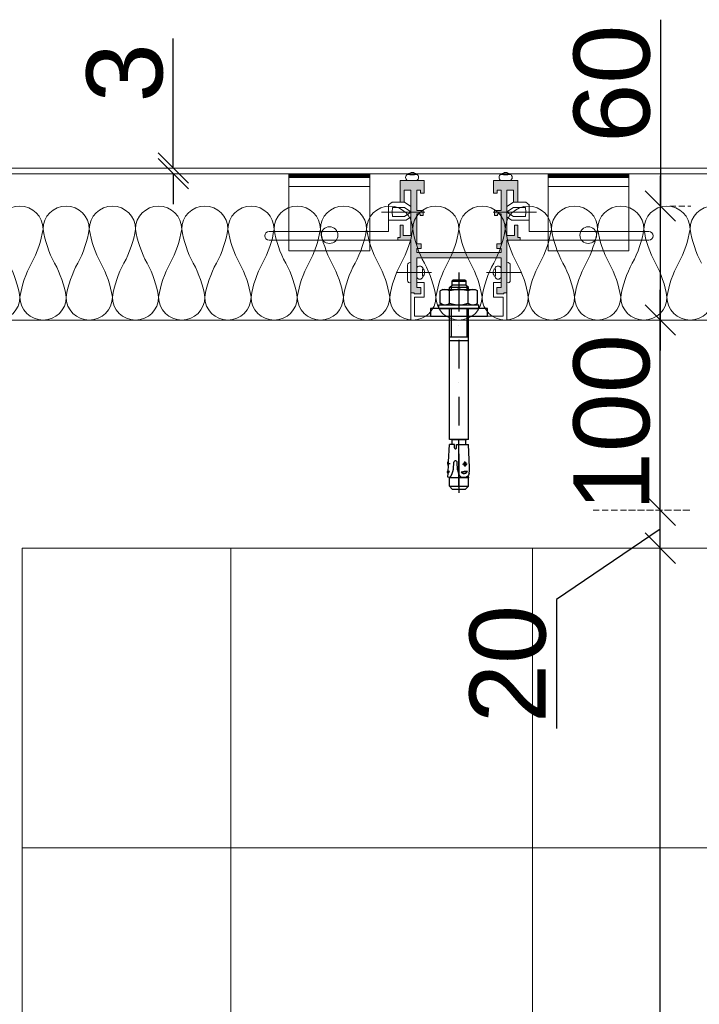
# Model space of a CAD drawing. Header units: millimetres. Extents: x 3652085 to 3778338, y -303702 to -273644.
# Tile 115 of 256: x 3673887 to 3674244, y -275638 to -275120. Entities that reach past the tile are written whole.
import ezdxf

# ---------------------------------------------------------------- set-up
doc = ezdxf.new("R2010")
doc.units = ezdxf.units.MM
doc.header["$PDMODE"] = 34
doc.linetypes.add('HIDDEN2', pattern=[4.7625, 3.175, -1.5875])
doc.layers.add('!!!! BALCONY', color=7, linetype='Continuous')
doc.layers.add('!!!! QVABIS FARTI', color=7, linetype='Continuous')
for name, color, linetype, lineweight in [('DETAIL    (HAUSART)', 110, 'Continuous', 5), ('DIM-03    (HAUSART)', 111, 'Continuous', 5), ('INSULATION (HAUSEART)', 31, 'Continuous', 15), ('SLAB    (HAUSART)', 8, 'Continuous', 20)]:
    doc.layers.add(name, color=color, linetype=linetype, lineweight=lineweight)
doc.styles.add('1-20 Eng HA', font='arial.ttf', dxfattribs={"height": 40})
doc.dimstyles.new('1-20 Eng HA', dxfattribs={"dimtxt": 40, "dimasz": 16, "dimexe": 16, "dimexo": 5, "dimgap": 5, "dimtad": 1, "dimdec": 0, "dimlfac": -1, "dimzin": 0, "dimdsep": 46, "dimtxsty": '1-20 Eng HA', "dimblk": 'OBLIQUE', "dimcen": 0.09, "dimdle": 16, "dimclrd": 256, "dimclre": 256, "dimclrt": 256, "dimadec": 0, "dimazin": 0, "dimtfac": 1, "dimtdec": 0, "dimtofl": 0, "dimtmove": 0, "dimatfit": 3, "dimldrblk": 'OBLIQUE', "dimfxl": 1, "dimtolj": 1, "dimtzin": 0, "dimlwe": 0, "dimarcsym": 0})

# ---------------------------------------------------------------- blocks, each defined once
blk = doc.blocks.new('_Oblique')
at = {"color": 0, "linetype": 'ByBlock', "lineweight": -2}
blk.add_line((-0.5, -0.5), (0.5, 0.5), dxfattribs=at)
blk = doc.blocks.new('*D247')
at = {"layer": 'Defpoints', "color": 0, "lineweight": 0, "transparency": 16777216}
for p in [(3674192.21, -275397.99), (3674223.79, -275397.99), (3674205.56, -276997.99)]:
    blk.add_point(p, dxfattribs=at)
at = {"layer": 'DIM-03    (HAUSART)', "lineweight": -2, "transparency": 16777216}
blk.add_line((3674223.79, -277013.99), (3674223.79, -275381.99), dxfattribs=at)
at = {"layer": 'DIM-03    (HAUSART)', "linetype": 'HIDDEN2', "lineweight": 0, "transparency": 16777216}
for p, q in [((3674197.21, -275397.99), (3674239.79, -275397.99)), ((3674210.56, -276997.99), (3674239.79, -276997.99))]:
    blk.add_line(p, q, dxfattribs=at)
at = {"layer": 'DIM-03    (HAUSART)', "lineweight": -2, "transparency": 16777216, "xscale": 16, "yscale": 16, "zscale": 16}
for p, rotation in [((3674223.79, -275397.99), 90), ((3674223.79, -276997.99), 270)]:
    blk.add_blockref('_Oblique', p, dxfattribs=dict(at, rotation=rotation))
at = {"layer": 'DIM-03    (HAUSART)', "transparency": 16777216, "insert": (3674198.37, -276197.99), "char_height": 40, "attachment_point": 5, "rotation": 90, "style": '1-20 Eng HA'}
blk.add_mtext('\\A1;1600', dxfattribs=at)
blk = doc.blocks.new('*D248')
at = {"layer": 'Defpoints', "color": 0, "lineweight": 0, "transparency": 16777216}
for p in [(3674183.51, -275377.98), (3674223.79, -275377.98), (3674192.21, -275397.98)]:
    blk.add_point(p, dxfattribs=at)
at = {"layer": 'DIM-03    (HAUSART)', "lineweight": -2, "transparency": 16777216}
for p, q in [((3674223.79, -275413.98), (3674223.79, -275361.98)), ((3674223.79, -275387.98), (3674169.12, -275425.01)), ((3674169.12, -275425.01), (3674169.12, -275492.86))]:
    blk.add_line(p, q, dxfattribs=at)
at = {"layer": 'DIM-03    (HAUSART)', "linetype": 'HIDDEN2', "lineweight": 0, "transparency": 16777216}
for p, q in [((3674188.51, -275377.98), (3674239.79, -275377.98)), ((3674197.21, -275397.98), (3674239.79, -275397.98))]:
    blk.add_line(p, q, dxfattribs=at)
at = {"layer": 'DIM-03    (HAUSART)', "lineweight": -2, "transparency": 16777216, "xscale": 16, "yscale": 16, "zscale": 16}
for p, rotation in [((3674223.79, -275377.98), 90), ((3674223.79, -275397.98), 270)]:
    blk.add_blockref('_Oblique', p, dxfattribs=dict(at, rotation=rotation))
at = {"layer": 'DIM-03    (HAUSART)', "transparency": 16777216, "insert": (3674143.69, -275458.93), "char_height": 40, "attachment_point": 5, "rotation": 90, "style": '1-20 Eng HA'}
blk.add_mtext('\\A1;20', dxfattribs=at)
blk = doc.blocks.new('*D256')
at = {"layer": 'Defpoints', "color": 0, "lineweight": 0, "transparency": 16777216}
for p in [(3674223.79, -275217.99), (3674223.86, -275217.99), (3674202.11, -275277.99)]:
    blk.add_point(p, dxfattribs=at)
at = {"layer": 'DIM-03    (HAUSART)', "lineweight": -2, "transparency": 16777216}
for p, q in [((3674223.86, -275119.91), (3674223.86, -275217.99)), ((3674223.86, -275293.99), (3674223.86, -275201.99))]:
    blk.add_line(p, q, dxfattribs=at)
at = {"layer": 'DIM-03    (HAUSART)', "linetype": 'HIDDEN2', "lineweight": 0, "transparency": 16777216}
for p, q in [((3674228.79, -275217.99), (3674239.86, -275217.99)), ((3674207.11, -275277.99), (3674239.86, -275277.99))]:
    blk.add_line(p, q, dxfattribs=at)
at = {"layer": 'DIM-03    (HAUSART)', "lineweight": -2, "transparency": 16777216, "xscale": 16, "yscale": 16, "zscale": 16}
for p, rotation in [((3674223.86, -275217.99), 90), ((3674223.86, -275277.99), 270)]:
    blk.add_blockref('_Oblique', p, dxfattribs=dict(at, rotation=rotation))
at = {"layer": 'DIM-03    (HAUSART)', "transparency": 16777216, "insert": (3674198.44, -275153.6), "char_height": 40, "attachment_point": 5, "rotation": 90, "style": '1-20 Eng HA'}
blk.add_mtext('\\A1;60', dxfattribs=at)
blk = doc.blocks.new('*D257')
at = {"layer": 'Defpoints', "color": 0, "lineweight": 0, "transparency": 16777216}
for p in [(3673967.5, -275197.99), (3673987.95, -275197.99), (3673987.95, -275200.99)]:
    blk.add_point(p, dxfattribs=at)
at = {"layer": 'DIM-03    (HAUSART)', "lineweight": -2, "transparency": 16777216}
for p, q in [((3673967.5, -275197.99), (3673967.5, -275129.8)), ((3673967.5, -275200.99), (3673967.5, -275216.99))]:
    blk.add_line(p, q, dxfattribs=at)
at = {"layer": 'DIM-03    (HAUSART)', "linetype": 'HIDDEN2', "lineweight": 0, "transparency": 16777216}
for p, q in [((3673982.95, -275197.99), (3673951.5, -275197.99)), ((3673982.95, -275200.99), (3673951.5, -275200.99))]:
    blk.add_line(p, q, dxfattribs=at)
at = {"layer": 'DIM-03    (HAUSART)', "lineweight": -2, "transparency": 16777216, "xscale": 16, "yscale": 16, "zscale": 16}
for p, rotation in [((3673967.5, -275197.99), 270), ((3673967.5, -275200.99), 90)]:
    blk.add_blockref('_Oblique', p, dxfattribs=dict(at, rotation=rotation))
at = {"layer": 'DIM-03    (HAUSART)', "transparency": 16777216, "insert": (3673942.06, -275147.9), "char_height": 40, "attachment_point": 5, "rotation": 90, "style": '1-20 Eng HA'}
blk.add_mtext('\\A1;3', dxfattribs=at)
blk = doc.blocks.new('*D258')
at = {"layer": 'Defpoints', "color": 0, "lineweight": 0, "transparency": 16777216}
for p in [(3674223.73, -275277.99), (3674223.79, -275277.99), (3674202.05, -275377.98)]:
    blk.add_point(p, dxfattribs=at)
at = {"layer": 'DIM-03    (HAUSART)', "lineweight": -2, "transparency": 16777216}
blk.add_line((3674223.79, -275393.98), (3674223.79, -275261.99), dxfattribs=at)
at = {"layer": 'DIM-03    (HAUSART)', "linetype": 'HIDDEN2', "lineweight": 0, "transparency": 16777216}
for p, q in [((3674228.73, -275277.99), (3674239.79, -275277.99)), ((3674207.05, -275377.98), (3674239.79, -275377.98))]:
    blk.add_line(p, q, dxfattribs=at)
at = {"layer": 'DIM-03    (HAUSART)', "lineweight": -2, "transparency": 16777216, "xscale": 16, "yscale": 16, "zscale": 16}
for p, rotation in [((3674223.79, -275277.99), 90), ((3674223.79, -275377.98), 270)]:
    blk.add_blockref('_Oblique', p, dxfattribs=dict(at, rotation=rotation))
at = {"layer": 'DIM-03    (HAUSART)', "transparency": 16777216, "insert": (3674198.37, -275331.94), "char_height": 40, "attachment_point": 5, "rotation": 90, "style": '1-20 Eng HA'}
blk.add_mtext('\\A1;100', dxfattribs=at)
blk = doc.blocks.new('Dubel_2')
for p, q in [((-4, 10.5), (-6, 10.5)), ((-6, -10.5), (-6, 10.5)), ((0, 15), (-4, 15)), ((-4, 15), (-4, -15)), ((-4, -10.5), (-4, 10.5)), ((0, -15), (0, 15)), ((-14, 8.5), (-13.25, 9.8)), ((-14, -8.5), (-14, 8.5)), ((-13.9, 8.25), (-14, 7.35)), ((-14, 7.35), (-13.9, 6.5)), ((-13.65, 9.05), (-13.9, 8.25)), ((-13.9, 6.5), (-13.65, 5.65)), ((-13.25, 9.8), (-13.65, 9.05)), ((-13.65, 5.65), (-13.25, 4.9)), ((-6.75, 9.8), (-13.25, 9.8)), ((-6.35, 9.05), (-6.75, 9.8)), ((-6, 8.5), (-6.75, 9.8)), ((-6.75, 4.9), (-6.35, 5.65)), ((-6.1, 8.25), (-6.35, 9.05)), ((-6.35, 5.65), (-6.1, 6.5)), ((-6, 7.35), (-6.1, 8.25)), ((-6.1, 6.5), (-6, 7.35)), ((60.98, 5.25), (60.98, 5.25)), ((79.67, 5.6), (67.53, 4.95)), ((81.22, 5.6), (79.67, 5.6)), ((82.77, 5.35), (81.22, 5.6)), ((82.77, 5.35), (83.62, 5.05)), ((-22.89, 0), (-2.5, 0)), ((-18.94, 3.2), (-18.44, 3.7)), ((-18.94, 3.2), (-18.94, -3.2)), ((-18.44, -3.7), (-18.44, 3.7)), ((-18.44, 3.7), (-16.34, 3.7)), ((-15, 5), (-16.34, 3.6)), ((-16.34, 3.6), (-16.34, -3.6)), ((-15.89, 4.1), (-14, 4.1)), ((-14, 5), (-15, 5)), ((-15, 5), (-15, -5)), ((-13.7, 3), (-13.95, 1)), ((-13.95, 1), (-13.95, -1)), ((-13.25, 4.9), (-13.7, 3)), ((-6.75, 4.9), (-13.25, 4.9)), ((-6.25, 3), (-6.75, 4.9)), ((-6, 1), (-6.25, 3)), ((-6, -1), (-6, 1)), ((64.83, 5), (-4, 5)), ((-4, 4.1), (11.05, 4.1)), ((5, 0), (5, 0)), ((11.05, 5), (11.05, -5)), ((12.5, 0), (27.49, 0)), ((13.05, 5), (13.05, -5)), ((34.99, 0), (34.99, 0)), ((42.49, 0), (57.48, 0)), ((64.83, 5), (64.83, -5)), ((64.83, 4), (64.93, 3.7)), ((64.83, -4), (64.83, 4)), ((64.93, 3.7), (65.18, 3.6)), ((89.97, 0), (64.98, 0)), ((64.98, 0), (64.98, 0)), ((67.53, 3.6), (65.18, 3.6)), ((67.53, -1.3), (67.53, 4.95)), ((72.48, 0), (92.92, 0)), ((79.17, 3.25), (76.47, 3.1)), ((77.22, 3.8), (76.87, 3.1)), ((76.87, 3.1), (77.62, 2.35)), ((78.12, 3.95), (77.22, 3.8)), ((77.62, 2.35), (78.62, 2.75)), ((77.87, 1.8), (77.72, 4.4)), ((78.72, 3.45), (78.12, 3.95)), ((78.62, 2.75), (78.72, 3.45)), ((81.82, 4.5), (81.77, 2.8)), ((81.77, 2.8), (82.02, 1.15)), ((82.32, 4.05), (81.82, 4.5)), ((82.02, 1.15), (81.82, 4.5)), ((82.02, 1.15), (82.47, 1.6)), ((82.67, 3.5), (82.32, 4.05)), ((82.47, 1.6), (82.72, 2.2)), ((83.87, 0.3), (82.47, -0.2)), ((82.77, 2.85), (82.67, 3.5)), ((82.72, 2.2), (82.77, 2.85)), ((83.62, 5.05), (84.37, 4.45)), ((84.67, 1.2), (83.87, 0.3)), ((84.02, 4.8), (85.02, 5)), ((84.37, 4.45), (84.82, 3.6)), ((84.97, 2.65), (84.67, 1.2)), ((84.82, 3.6), (84.97, 2.65)), ((89.52, 5), (85.02, 5)), ((85.02, 5), (85.02, -5)), ((91.02, 3.5), (89.52, 5)), ((89.52, -5), (89.52, 5)), ((91.02, -3.5), (91.02, 3.5)), ((92.92, 0), (92.92, 0)), ((-18.44, -3.7), (-18.94, -3.2)), ((-18.44, -3.7), (-16.34, -3.7)), ((-15, -5), (-16.34, -3.6)), ((-15.89, -4.1), (-14, -4.1)), ((-14, -5), (-15, -5)), ((-13.95, -1), (-13.7, -2.95)), ((-13.7, -2.95), (-13.25, -4.9)), ((-13.25, -4.9), (-13.65, -5.65)), ((-6.75, -4.9), (-13.25, -4.9)), ((-6.75, -4.9), (-6.25, -2.95)), ((-6.35, -5.65), (-6.75, -4.9)), ((-6.25, -2.95), (-6, -1)), ((-4, -4.1), (11.05, -4.1)), ((64.83, -5), (-4, -5)), ((13, -5), (13.05, -5)), ((64.93, -3.7), (64.83, -4)), ((65.18, -3.6), (64.93, -3.7)), ((67.53, -3.6), (65.18, -3.6)), ((69.23, -1.2), (67.53, -1.3)), ((69.23, -2.4), (67.53, -2.3)), ((67.53, -2.3), (67.53, -5.05)), ((76.57, -5.45), (67.53, -5.05)), ((69.53, -1.35), (69.23, -1.2)), ((69.23, -2.4), (69.53, -2.25)), ((69.73, -1.65), (69.53, -1.35)), ((69.53, -2.25), (69.73, -1.95)), ((69.73, -1.95), (69.73, -1.65)), ((76.17, -1.55), (76.12, -1.9)), ((76.12, -1.9), (76.22, -2.25)), ((76.32, -1.2), (76.17, -1.55)), ((76.22, -2.25), (76.47, -2.55)), ((76.62, -1), (76.32, -1.2)), ((76.47, -2.55), (76.77, -2.7)), ((76.97, -0.9), (76.62, -1)), ((80.52, -2.9), (76.77, -2.7)), ((80.77, -0.7), (76.97, -0.9)), ((77.72, -4.55), (77.67, -6.25)), ((81.67, -3.3), (80.52, -2.9)), ((81.62, -0.45), (80.77, -0.7)), ((82.47, -0.2), (81.62, -0.45)), ((81.82, -4.95), (81.62, -5.7)), ((82.87, -3.65), (81.67, -3.3)), ((81.82, -4.95), (81.72, -6.2)), ((82.62, -5.75), (81.82, -4.95)), ((84.02, -4.15), (82.87, -3.65)), ((84.82, -5.05), (84.02, -4.15)), ((84.82, -5.05), (84.77, -5.85)), ((84.82, -4.95), (85.02, -5)), ((89.52, -5), (85.02, -5)), ((89.52, -5), (91.02, -3.5)), ((-13.9, -6.5), (-14, -7.35)), ((-14, -7.35), (-13.9, -8.2)), ((-14, -8.5), (-13.25, -9.8)), ((-13.65, -5.65), (-13.9, -6.5)), ((-13.9, -8.2), (-13.65, -9.05)), ((-13.65, -9.05), (-13.25, -9.8)), ((-6.75, -9.8), (-13.25, -9.8)), ((-6, -8.5), (-6.75, -9.8)), ((-6.75, -9.8), (-6.35, -9.05)), ((-6.1, -6.5), (-6.35, -5.65)), ((-6.35, -9.05), (-6.1, -8.2)), ((-6, -7.35), (-6.1, -6.5)), ((-6.1, -8.2), (-6, -7.35)), ((76.62, -5.5), (76.57, -5.45)), ((76.67, -5.55), (76.62, -5.5)), ((77.67, -5.45), (76.67, -5.45)), ((76.67, -5.55), (76.72, -5.9)), ((78.62, -5.65), (76.72, -5.9)), ((78.62, -5.55), (77.67, -5.45)), ((78.72, -5.55), (78.62, -5.65)), ((81.62, -5.7), (78.72, -5.55)), ((81.62, -5.7), (81.72, -6.2)), ((82.62, -5.75), (81.72, -6.2)), ((84.77, -5.85), (82.62, -5.75)), ((-4, -10.5), (-6, -10.5)), ((-4, -15), (0, -15))]:
    blk.add_line(p, q)

msp = doc.modelspace()

# ---------------------------------------------------------------- hatches: boundary and pattern name
at = {"layer": '!!!! BALCONY', "linetype": 'Continuous', "lineweight": 13}
h = msp.add_hatch(dxfattribs=at)
h.set_pattern_fill('NET', color=252, scale=50, angle=360, style=0)
h.set_pattern_definition([(360, (3871482.7, -411445.73), (8e-14, 158.75), []), (90, (3871482.7, -411445.73), (-158.75, 9e-14), [])])
edge = h.paths.add_edge_path()
edge.add_line((3674447.8, -276757.99), (3674494.89, -276757.99))
edge.add_line((3674494.89, -276757.99), (3674494.89, -276758.02))
edge.add_arc((3674496.39, -276760.37), 2.79, 57.5347, 122.5764, ccw=False)
edge.add_line((3674497.88, -276758.02), (3674498.5, -276757.99))
edge.add_arc((3674498.38, -276757.48), 0.521, 180.8889, 283.0972, ccw=False)
edge.add_line((3674497.86, -276757.49), (3674497.86, -276700.82))
edge.add_line((3674497.86, -276700.82), (3674497.84, -275947.99))
edge.add_line((3674497.84, -275947.99), (3674447.86, -275947.99))
edge.add_line((3674447.86, -275947.99), (3674447.88, -275397.99))
edge.add_line((3674447.88, -275397.99), (3673887.87, -275397.99))
edge.add_line((3673887.87, -275397.99), (3673887.86, -276997.99))
edge.add_line((3673887.86, -276997.99), (3674447.8, -276997.99))
edge.add_line((3674447.8, -276997.99), (3674447.8, -276757.99))
at = {"layer": 'DETAIL    (HAUSART)'}
h = msp.add_hatch(dxfattribs=at)
h.set_pattern_fill('ANSI38', color=0, scale=0.1, angle=270)
h.set_pattern_definition([(315, (8572424.6835, 27222493.51055), (0.2245064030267, 0.2245064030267), []), (45, (8572424.6835, 27222493.51055), (0.2245064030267, 0.6735192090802), [0.79375, -0.47625])])
h.paths.add_polyline_path([(3674070.91, -275201), (3674070.91, -275203), (3674028.34, -275203), (3674028.34, -275201)])
h = msp.add_hatch(color=0, dxfattribs=at)
h.set_gradient(color1=(51, 51, 51), color2=(0, 0, 0), one_color=1, name='HEMISPHERICAL')
h.paths.add_polyline_path([(3674092.56, -275263.65), (3674094.24, -275263.65), (3674094.24, -275264.1), (3674097.8, -275264.1), (3674097.8, -275260.78), (3674095.6, -275260.78), (3674095.6, -275247.96), (3674095.6, -275245.19), (3674140.06, -275245.19), (3674140.06, -275247.96), (3674140.06, -275260.78), (3674137.85, -275260.78), (3674137.85, -275264.1), (3674141.41, -275264.1), (3674141.41, -275263.65), (3674143.1, -275263.65), (3674143.1, -275247.96), (3674143.1, -275235.95), (3674149.99, -275235.95), (3674149.99, -275234.44), (3674148.79, -275234.44), (3674148.79, -275228.02), (3674147.14, -275228.02), (3674147.14, -275233.41), (3674143.1, -275233.41), (3674143.1, -275232.95), (3674143.1, -275209.58), (3674146.51, -275209.58), (3674146.51, -275215.94), (3674148.78, -275215.94), (3674148.78, -275204.52), (3674136.08, -275204.52), (3674136.08, -275211.22), (3674137.97, -275211.22), (3674137.97, -275209.53), (3674140.06, -275209.53), (3674140.06, -275220.25), (3674136.59, -275220.25), (3674136.59, -275223.02), (3674138.2, -275223.02), (3674138.2, -275222.1), (3674140.06, -275222.1), (3674140.06, -275232.95), (3674140.06, -275237.9), (3674137.78, -275237.9), (3674137.78, -275240.34), (3674140.06, -275240.34), (3674140.06, -275242.44), (3674095.6, -275242.44), (3674095.6, -275240.34), (3674097.88, -275240.34), (3674097.88, -275237.9), (3674095.6, -275237.9), (3674095.6, -275232.95), (3674095.6, -275222.1), (3674097.45, -275222.1), (3674097.45, -275223.02), (3674099.07, -275223.02), (3674099.07, -275220.25), (3674095.6, -275220.25), (3674095.6, -275209.53), (3674097.68, -275209.53), (3674097.68, -275211.22), (3674099.57, -275211.22), (3674099.57, -275204.52), (3674086.87, -275204.52), (3674086.87, -275215.94), (3674089.04, -275215.94), (3674089.04, -275209.58), (3674092.56, -275209.58), (3674092.56, -275232.95), (3674092.56, -275233.41), (3674088.51, -275233.41), (3674088.51, -275228.02), (3674086.86, -275228.02), (3674086.86, -275234.44), (3674085.67, -275234.44), (3674085.67, -275235.95), (3674092.56, -275235.95), (3674092.56, -275247.96)])
h = msp.add_hatch(dxfattribs=at)
h.set_pattern_fill('ANSI38', color=0, scale=0.1, angle=270)
h.set_pattern_definition([(315, (8572561.08517, 27222493.51055), (0.2245064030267, 0.2245064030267), []), (45, (8572561.08517, 27222493.51055), (0.2245064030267, 0.6735192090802), [0.79375, -0.47625])])
h.paths.add_polyline_path([(3674207.32, -275201), (3674207.32, -275203), (3674164.74, -275203), (3674164.74, -275201)])

# ---------------------------------------------------------------- linework, layer by layer
at = {"layer": '!!!! QVABIS FARTI', "lineweight": 0}
msp.add_line((3673667.86, -275277.99, -0.54), (3674367.86, -275277.99, -0.54), dxfattribs=at)
at = {"color": 0, "linetype": 'Continuous', "lineweight": 0, "elevation": -0.54}
msp.add_lwpolyline([(3673587.86, -275197.99), (3673587.86, -275200.99), (3674647.86, -275200.99), (3674647.86, -275197.99), (3673587.86, -275197.99)], close=True, dxfattribs=at)
at = {"layer": 'DETAIL    (HAUSART)', "color": 0}
for p, q in [((3674124.86, -275197.99, -0.54), (3674074.86, -275197.99, -0.54)), ((3674028.34, -275207.64, -0.54), (3674070.91, -275207.64, -0.54)), ((3674207.32, -275207.64, -0.54), (3674164.74, -275207.64, -0.54)), ((3674099.8, -275221.15, -0.54), (3674076.99, -275221.15, -0.54)), ((3674080.83, -275231.39, -0.54), (3674080.83, -275225.45, -0.54)), ((3674135.86, -275221.15, -0.54), (3674158.67, -275221.15, -0.54)), ((3674154.83, -275231.39, -0.54), (3674154.83, -275225.45, -0.54)), ((3674070.91, -275231.39, -0.54), (3674028.34, -275231.39, -0.54)), ((3674070.91, -275235.95, -0.54), (3674028.34, -275235.95, -0.54)), ((3674071.25, -275231.39, -0.54), (3674028.68, -275231.39, -0.54)), ((3674071.25, -275235.95, -0.54), (3674028.68, -275235.95, -0.54)), ((3674164.74, -275231.39, -0.54), (3674207.32, -275231.39, -0.54)), ((3674164.74, -275235.95, -0.54), (3674207.32, -275235.95, -0.54)), ((3674090.83, -275257.01, -0.54), (3674090.83, -275249.05, -0.54)), ((3674144.83, -275257.01, -0.54), (3674144.83, -275249.05, -0.54)), ((3674085.08, -275253.02, -0.54), (3674103.3, -275253.02, -0.54)), ((3674150.58, -275253.02, -0.54), (3674132.35, -275253.02, -0.54)), ((3674141.15, -275265.87, -0.54), (3674141.15, -275275.9, -0.54))]:
    msp.add_line(p, q, dxfattribs=at)
at = {"layer": 'DETAIL    (HAUSART)', "color": 0, "elevation": -0.54}
for points in [[(3674070.91, -275203), (3674028.34, -275203), (3674028.34, -275201), (3674070.91, -275201)], [(3674028.34, -275241.54), (3674070.91, -275241.54), (3674070.91, -275203), (3674028.34, -275203)], [(3674092.56, -275263.65), (3674094.24, -275263.65), (3674094.24, -275264.1), (3674097.8, -275264.1), (3674097.8, -275260.78), (3674095.6, -275260.78), (3674095.6, -275247.96), (3674095.6, -275245.19), (3674140.06, -275245.19), (3674140.06, -275247.96), (3674140.06, -275260.78), (3674137.85, -275260.78), (3674137.85, -275264.1), (3674141.41, -275264.1), (3674141.41, -275263.65), (3674143.1, -275263.65), (3674143.1, -275247.96), (3674143.1, -275235.95), (3674149.99, -275235.95), (3674149.99, -275234.44), (3674148.79, -275234.44), (3674148.79, -275228.02), (3674147.14, -275228.02), (3674147.14, -275233.41), (3674143.1, -275233.41), (3674143.1, -275232.95), (3674143.1, -275209.58), (3674146.51, -275209.58), (3674146.51, -275215.94), (3674148.78, -275215.94), (3674148.78, -275204.52), (3674136.08, -275204.52), (3674136.08, -275211.22), (3674137.97, -275211.22), (3674137.97, -275209.53), (3674140.06, -275209.53), (3674140.06, -275220.25), (3674136.59, -275220.25), (3674136.59, -275223.02), (3674138.2, -275223.02), (3674138.2, -275222.1), (3674140.06, -275222.1), (3674140.06, -275232.95), (3674140.06, -275237.9), (3674137.78, -275237.9), (3674137.78, -275240.34), (3674140.06, -275240.34), (3674140.06, -275242.44), (3674095.6, -275242.44), (3674095.6, -275240.34), (3674097.88, -275240.34), (3674097.88, -275237.9), (3674095.6, -275237.9), (3674095.6, -275232.95), (3674095.6, -275222.1), (3674097.45, -275222.1), (3674097.45, -275223.02), (3674099.07, -275223.02), (3674099.07, -275220.25), (3674095.6, -275220.25), (3674095.6, -275209.53), (3674097.68, -275209.53), (3674097.68, -275211.22), (3674099.57, -275211.22), (3674099.57, -275204.52), (3674086.87, -275204.52), (3674086.87, -275215.94), (3674089.04, -275215.94), (3674089.04, -275209.58), (3674092.56, -275209.58), (3674092.56, -275232.95), (3674092.56, -275233.41), (3674088.51, -275233.41), (3674088.51, -275228.02), (3674086.86, -275228.02), (3674086.86, -275234.44), (3674085.67, -275234.44), (3674085.67, -275235.95), (3674092.56, -275235.95), (3674092.56, -275247.96), (3674092.56, -275263.65)], [(3674207.32, -275203), (3674164.74, -275203), (3674164.74, -275201), (3674207.32, -275201)], [(3674207.32, -275241.54), (3674164.74, -275241.54), (3674164.74, -275203), (3674207.32, -275203)]]:
    msp.add_lwpolyline(points, close=True, dxfattribs=at)
for points in [[(3674090.84, -275204.52), (3674095.6, -275204.52, 0.633904), (3674095.6, -275201.3, -0.093271), (3674090.84, -275201.3, 0.698074), (3674090.84, -275204.52), (3674095.6, -275204.52)], [(3674140.05, -275204.52), (3674144.82, -275204.52, 0.633904), (3674144.82, -275201.3, -0.093271), (3674140.05, -275201.3, 0.698074), (3674140.05, -275204.52), (3674144.82, -275204.52)], [(3674095.6, -275255.33), (3674095.6, -275250.56, -0.633904), (3674098.82, -275250.56, 0.093271), (3674098.82, -275255.33, -0.698074), (3674095.6, -275255.33), (3674095.6, -275250.56)], [(3674095.6, -275255.33), (3674095.6, -275250.56, -0.633904), (3674098.82, -275250.56, 0.093271), (3674098.82, -275255.33, -0.698074), (3674095.6, -275255.33), (3674095.6, -275250.56)], [(3674140.06, -275255.33), (3674140.06, -275250.56, 0.633904), (3674136.83, -275250.56, -0.093271), (3674136.83, -275255.33, 0.698074), (3674140.06, -275255.33), (3674140.06, -275250.56)]]:
    msp.add_lwpolyline(points, format="xyb", close=True, dxfattribs=at)
for points in [[(3674080.83, -275225.45), (3674080.83, -275225.45), (3674080.83, -275217.34), (3674082.62, -275215.94), (3674086.87, -275215.94), (3674086.87, -275215.94), (3674086.87, -275215.94)], [(3674080.83, -275225.45), (3674090.13, -275225.45), (3674092.56, -275223.59), (3674092.56, -275220.25), (3674092.56, -275218.18), (3674089.14, -275215.94)], [(3674082.67, -275221.15), (3674082.82, -275218.79), (3674089.2, -275218.79), (3674092.56, -275221.08)], [(3674154.83, -275225.45), (3674145.52, -275225.45), (3674143.1, -275223.59), (3674143.1, -275220.25), (3674143.1, -275218.18), (3674146.51, -275215.94)], [(3674152.98, -275221.15), (3674152.83, -275218.79), (3674146.46, -275218.79), (3674143.1, -275221.08)], [(3674154.83, -275225.45), (3674154.83, -275225.45), (3674154.83, -275217.34), (3674153.04, -275215.94), (3674148.78, -275215.94), (3674148.78, -275215.94), (3674148.78, -275215.94)], [(3674082.67, -275221.15), (3674082.82, -275223.51), (3674089.2, -275223.51), (3674092.56, -275221.21)], [(3674152.98, -275221.15), (3674152.83, -275223.51), (3674146.46, -275223.51), (3674143.1, -275221.21)], [(3674092.45, -275235.95), (3674084.97, -275235.95), (3674070.81, -275235.95)], [(3674070.91, -275231.39), (3674080.83, -275231.39)], [(3674149.99, -275235.95), (3674150.58, -275235.95), (3674164.74, -275235.95)], [(3674164.74, -275231.39), (3674154.83, -275231.39)], [(3674140.06, -275260.2), (3674140.06, -275260.78), (3674137.85, -275260.78), (3674137.85, -275264.1), (3674141.41, -275264.1), (3674141.41, -275263.65), (3674143.1, -275263.65), (3674143.1, -275246.15)], [(3674143.1, -275277.99), (3674092.56, -275277.99), (3674092.56, -275263.65), (3674094.24, -275263.65), (3674094.24, -275264.1), (3674097.8, -275264.1), (3674097.8, -275260.78), (3674095.6, -275260.78), (3674095.6, -275258.15), (3674099.58, -275258.15), (3674099.58, -275265.87), (3674094.5, -275265.87), (3674094.5, -275275.9), (3674141.15, -275275.9), (3674141.15, -275265.87), (3674136.07, -275265.87), (3674136.07, -275258.15), (3674140.06, -275258.15), (3674140.06, -275260.78), (3674137.85, -275260.78), (3674137.85, -275264.1), (3674141.41, -275264.1), (3674141.41, -275263.65), (3674143.1, -275263.65), (3674143.1, -275277.99)]]:
    msp.add_lwpolyline(points, dxfattribs=at)
for points in [[(3674028.34, -275235.95), (3674017.88, -275235.95, -1), (3674017.88, -275231.39), (3674028.34, -275231.39)], [(3674207.32, -275235.95), (3674217.78, -275235.95, 1), (3674217.78, -275231.39), (3674207.32, -275231.39)]]:
    msp.add_lwpolyline(points, format="xyb", dxfattribs=at)
at = {"layer": 'DETAIL    (HAUSART)', "color": 0}
for centre in [(3674049.75, -275233.26, -0.54), (3674185.9, -275233.26, -0.54)]:
    msp.add_circle(centre, 4.41, dxfattribs=at)
for centre, radius, start, end in [((3674093.22, -275203.11, -0.54), 2.79, 39.3583, 140.6417), ((3674142.43, -275203.11, -0.54), 2.79, 39.3583, 140.6417), ((3674092.09, -275248.98, -0.54), 1.27, 68.4887, 183.3592), ((3674111.48, -275252.95, -0.54), 12.89, 169.3428, 190.6572), ((3674111.48, -275252.95, -0.54), 12.89, 169.3428, 190.6572), ((3674097.01, -275252.95, -0.54), 2.79, 309.3583, 50.6417), ((3674097.01, -275252.95, -0.54), 2.79, 309.3583, 50.6417), ((3674138.65, -275252.95, -0.54), 2.79, 129.3583, 230.6417), ((3674124.17, -275252.95, -0.54), 12.89, 349.3428, 10.6572), ((3674143.56, -275248.98, -0.54), 1.27, 356.6408, 111.5113), ((3674092.09, -275257.09, -0.54), 1.27, 176.6408, 291.5113), ((3674097.21, -275254.74, -0.54), 1.72, 200.1734, 339.8266), ((3674097.21, -275254.74, -0.54), 1.72, 200.1734, 339.8266), ((3674138.45, -275254.74, -0.54), 1.72, 200.1734, 339.8266), ((3674143.56, -275257.09, -0.54), 1.27, 248.4887, 3.3592)]:
    msp.add_arc(centre, radius, start, end, dxfattribs=at)
at = {"layer": 'INSULATION (HAUSEART)', "elevation": -0.54}
for points in [[(3674251.65, -275265.83, -1), (3674227.32, -275265.83, -0.086046), (3674233.4, -275247.99, 0.086046), (3674239.48, -275230.15, 1), (3674215.16, -275230.15, 0.086046), (3674221.24, -275247.99, -0.086046), (3674227.32, -275265.83, -1), (3674203, -275265.83, -0.086046), (3674209.08, -275247.99, 0.086046), (3674215.16, -275230.15, 1), (3674190.83, -275230.15, 0.086046), (3674196.92, -275247.99, -0.086046), (3674203, -275265.83, -1), (3674178.67, -275265.83, -0.086046), (3674184.75, -275247.99, 0.086046), (3674190.83, -275230.15, 1), (3674166.51, -275230.15, 0.086046), (3674172.59, -275247.99, -0.086046), (3674178.67, -275265.83, -1), (3674154.35, -275265.83, -0.086046), (3674160.43, -275247.99, 0.086046), (3674166.51, -275230.15, 1), (3674142.19, -275230.15, 0.086046), (3674148.27, -275247.99, -0.086046), (3674154.35, -275265.83, -1), (3674130.02, -275265.83, -0.086046), (3674136.11, -275247.99, 0.086046), (3674142.19, -275230.15, 1), (3674117.86, -275230.15, 0.086046), (3674123.94, -275247.99, -0.086046), (3674130.02, -275265.83, -1), (3674105.7, -275265.83, -0.086046), (3674111.78, -275247.99, 0.086046), (3674117.86, -275230.15, 1), (3674093.54, -275230.15, 0.086046), (3674099.62, -275247.99, -0.086046), (3674105.7, -275265.83, -1), (3674081.38, -275265.83, -0.086046), (3674087.46, -275247.99, 0.086046), (3674093.54, -275230.15, 1), (3674069.21, -275230.15, 0.086046), (3674075.29, -275247.99, -0.086046), (3674081.38, -275265.83, -1), (3674057.05, -275265.83, -0.086046), (3674063.13, -275247.99, 0.086046), (3674069.21, -275230.15, 1), (3674044.89, -275230.15, 0.086046), (3674050.97, -275247.99, -0.086046), (3674057.05, -275265.83, -1), (3674032.73, -275265.83, -0.086046), (3674038.81, -275247.99, 0.086046), (3674044.89, -275230.15, 1), (3674020.56, -275230.15, 0.086046), (3674026.65, -275247.99, -0.086046), (3674032.73, -275265.83, -1), (3674008.4, -275265.83, -0.086046), (3674014.48, -275247.99, 0.086046), (3674020.56, -275230.15, 1), (3673996.24, -275230.15, 0.086046), (3674002.32, -275247.99, -0.086046), (3674008.4, -275265.83, -1), (3673984.08, -275265.83, -0.086046), (3673990.16, -275247.99, 0.086046), (3673996.24, -275230.15, 1), (3673971.92, -275230.15, 0.086046), (3673978, -275247.99, -0.086046), (3673984.08, -275265.83, -1), (3673959.75, -275265.83, -0.086046), (3673965.83, -275247.99, 0.086046), (3673971.92, -275230.15, 1), (3673947.59, -275230.15, 0.086046), (3673953.67, -275247.99, -0.086046), (3673959.75, -275265.83, -1), (3673935.43, -275265.83, -0.086046), (3673941.51, -275247.99, 0.086046), (3673947.59, -275230.15, 1), (3673923.27, -275230.15, 0.086046), (3673929.35, -275247.99, -0.086046), (3673935.43, -275265.83, -1), (3673911.11, -275265.83, -0.086046), (3673917.19, -275247.99, 0.086046), (3673923.27, -275230.15, 1), (3673898.94, -275230.15, 0.086046), (3673905.02, -275247.99, -0.086046), (3673911.11, -275265.83, -1), (3673886.78, -275265.83, -0.086046), (3673892.86, -275247.99, 0.086046), (3673898.94, -275230.15, 1), (3673874.62, -275230.15, 0.086046)], [(3674263.81, -275230.15, 1), (3674239.48, -275230.15, 0.086046), (3674245.56, -275247.99, -0.086046)], [(3673880.7, -275247.99, -0.086046), (3673886.78, -275265.83, -1), (3673862.46, -275265.83, -0.086046)]]:
    msp.add_lwpolyline(points, format="xyb", dxfattribs=at)
at = {"layer": 'SLAB    (HAUSART)', "elevation": -0.54}
msp.add_lwpolyline([(3674447.86, -276757.99), (3674494.89, -276757.99, -0.268913), (3674497.88, -276757.98), (3674498.35, -276757.99, -0.407161), (3674497.86, -276757.49), (3674497.86, -276700.82), (3674497.84, -275947.99), (3674447.85, -275947.99), (3674447.87, -275397.99), (3673887.87, -275397.99), (3673887.86, -276997.99), (3674447.86, -276997.99), (3674447.86, -276757.99)], format="xyb", close=True, dxfattribs=at)

# ---------------------------------------------------------------- block references
at = {"lineweight": 0, "rotation": 270}
msp.add_blockref('Dubel_2', (3674117.83, -275275.9, -0.54), dxfattribs=at)

# ---------------------------------------------------------------- dimensions: what is measured, and where the dimension line sits
at = {"layer": 'DIM-03    (HAUSART)'}
for base, p1, p2, angle, picture, middle in [((3674223.86, -275217.99, -0.54), (3674202.11, -275277.99, -0.54), (3674223.79, -275217.99, -0.54), 270, '*D256', (3674214.53, -275153.6, -0.54)), ((3674223.79, -275277.99, -0.54), (3674202.05, -275377.98, -0.54), (3674223.73, -275277.99, -0.54), 270, '*D258', (3674223.79, -275331.94, -0.54)), ((3674223.79, -275377.98, -0.54), (3674192.21, -275397.98, -0.54), (3674183.51, -275377.98, -0.54), 90, '*D248', (3674169.12, -275430.01, -0.54))]:
    dim = msp.add_linear_dim(base=base, p1=p1, p2=p2, angle=angle, dimstyle='1-20 Eng HA', override={"dimtmove": 1}, dxfattribs=at)
    dim.commit()
    dim.dimension.update_dxf_attribs({"geometry": picture, "text_midpoint": middle, "dimtype": 160})
dim = msp.add_linear_dim(base=(3673967.5, -275197.99, -0.54), p1=(3673987.95, -275200.99, -0.54), p2=(3673987.95, -275197.99, -0.54), angle=270, dimstyle='1-20 Eng HA', dxfattribs=at)
dim.commit()
dim.dimension.update_dxf_attribs({"geometry": '*D257', "text_midpoint": (3673942.06, -275147.9, -0.54)})
dim = msp.add_linear_dim(base=(3674223.79, -275397.99, -0.54), p1=(3674205.56, -276997.99, -0.54), p2=(3674192.21, -275397.99, -0.54), angle=90, dimstyle='1-20 Eng HA', override={"dimtmove": 1}, dxfattribs=at)
dim.commit()
dim.dimension.update_dxf_attribs({"geometry": '*D247', "text_midpoint": (3674198.37, -276197.99, -0.54)})

doc.saveas('drawing.dxf')
